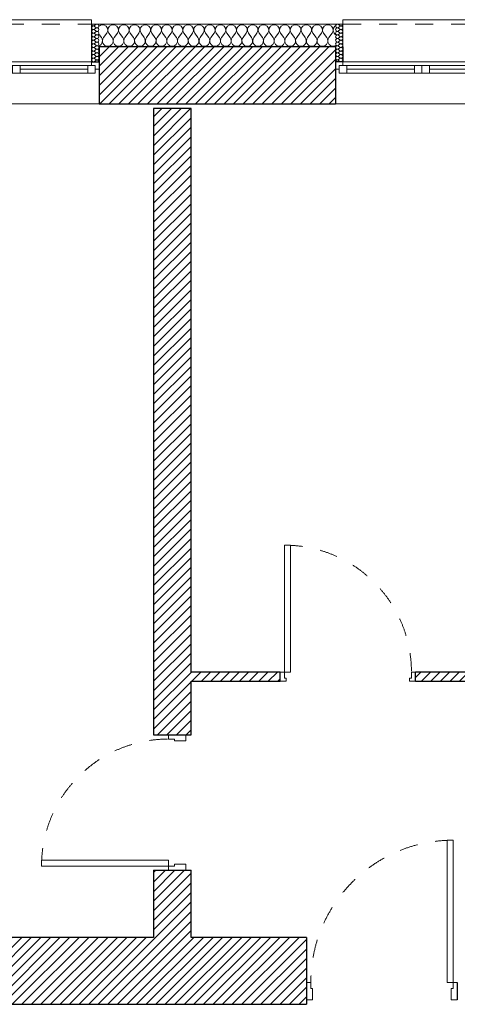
# Model space of a CAD drawing. Header units: millimetres. Extents: x 27262 to 215252, y 16288 to 306312.
# Tile 31 of 34: x 127847 to 130031, y 177639 to 182553. Entities that reach past the tile are written whole.
import ezdxf

# ---------------------------------------------------------------- set-up
doc = ezdxf.new("R2010")
doc.units = ezdxf.units.MM
doc.linetypes.add('Przerywana', pattern=[240, 120, -120])
for name, color, linetype in [('Drzwi ArchiCAD', 252, 'Continuous'), ('KR_INW', 252, 'Continuous'), ('Okna ArchiCADa', 252, 'Continuous')]:
    doc.layers.add(name, color=color, linetype=linetype)
for name, color, linetype, lineweight in [('Drzwi ArchiCAD_Nr_pióra__1', 252, 'Continuous', 13), ('Drzwi ArchiCAD_Nr_pióra__27', 252, 'Continuous', 25), ('KR_INW_Nr_pióra__101', 252, 'Continuous', 5), ('KR_INW_Nr_pióra__102', 252, 'Continuous', 5), ('KR_INW_Nr_pióra__27', 252, 'Continuous', 25), ('KR_INW_Nr_pióra__47', 252, 'Continuous', 15), ('Okna ArchiCADa_Nr_pióra__1', 252, 'Continuous', 13), ('Okna ArchiCADa_Nr_pióra__27', 252, 'Continuous', 25)]:
    doc.layers.add(name, color=color, linetype=linetype, lineweight=lineweight)
pattern_1 = [(45, (0, 0), (-31.819804, 31.819804), [])]

# ---------------------------------------------------------------- blocks, each defined once
blk = doc.blocks.new('*X119')
at = {"layer": 'KR_INW_Nr_pióra__102', "linetype": 'Continuous'}
for p, q in [((191312.7, 121670.9), (191298.8, 121663.5)), ((191330.1, 121670.9), (191312.7, 121670.9)), ((191345.5, 121662.7), (191330.1, 121670.9)), ((191355.1, 121648.2), (191345.5, 121662.7)), ((191368.8, 121662.7), (191359.2, 121648.2)), ((191384.2, 121670.9), (191368.8, 121662.7)), ((191401.6, 121670.9), (191384.2, 121670.9)), ((191416.9, 121662.7), (191401.6, 121670.9)), ((191426.5, 121648.2), (191416.9, 121662.7)), ((191440.3, 121662.7), (191430.6, 121648.2)), ((191455.6, 121670.9), (191440.3, 121662.7)), ((191473, 121670.9), (191455.6, 121670.9)), ((191488.3, 121662.7), (191473, 121670.9)), ((191497.9, 121648.2), (191488.3, 121662.7)), ((191511.7, 121662.7), (191502.1, 121648.2)), ((191527, 121670.9), (191511.7, 121662.7)), ((191544.4, 121670.9), (191527, 121670.9)), ((191559.7, 121662.7), (191544.4, 121670.9)), ((191569.4, 121648.2), (191559.7, 121662.7)), ((191583.1, 121662.7), (191573.5, 121648.2)), ((191598.4, 121670.9), (191583.1, 121662.7)), ((191615.8, 121670.9), (191598.4, 121670.9)), ((191631.2, 121662.7), (191615.8, 121670.9)), ((191640.8, 121648.2), (191631.2, 121662.7)), ((191654.5, 121662.7), (191644.9, 121648.2)), ((191669.9, 121670.9), (191654.5, 121662.7)), ((191687.3, 121670.9), (191669.9, 121670.9)), ((191702.6, 121662.7), (191687.3, 121670.9)), ((191712.2, 121648.2), (191702.6, 121662.7)), ((191726, 121662.7), (191716.3, 121648.2)), ((191741.3, 121670.9), (191726, 121662.7)), ((191758.7, 121670.9), (191741.3, 121670.9)), ((191774, 121662.7), (191758.7, 121670.9)), ((191783.7, 121648.2), (191774, 121662.7)), ((191797.4, 121662.7), (191787.8, 121648.2)), ((191812.7, 121670.9), (191797.4, 121662.7)), ((191830.1, 121670.9), (191812.7, 121670.9)), ((191845.5, 121662.7), (191830.1, 121670.9)), ((191855.1, 121648.2), (191845.5, 121662.7)), ((191868.8, 121662.7), (191859.2, 121648.2)), ((191884.2, 121670.9), (191868.8, 121662.7)), ((191901.6, 121670.9), (191884.2, 121670.9)), ((191916.9, 121662.7), (191901.6, 121670.9)), ((191926.5, 121648.2), (191916.9, 121662.7)), ((191940.3, 121662.7), (191930.6, 121648.2)), ((191955.6, 121670.9), (191940.3, 121662.7)), ((191973, 121670.9), (191955.6, 121670.9)), ((191988.3, 121662.7), (191973, 121670.9)), ((191997.9, 121648.2), (191988.3, 121662.7)), ((192011.7, 121662.7), (192002.1, 121648.2)), ((192027, 121670.9), (192011.7, 121662.7)), ((192044.4, 121670.9), (192027, 121670.9)), ((192059.7, 121662.7), (192044.4, 121670.9)), ((192069.4, 121648.2), (192059.7, 121662.7)), ((192083.1, 121662.7), (192073.5, 121648.2)), ((192098.4, 121670.9), (192083.1, 121662.7)), ((192115.8, 121670.9), (192098.4, 121670.9)), ((192131.2, 121662.7), (192115.8, 121670.9)), ((192140.8, 121648.2), (192131.2, 121662.7)), ((192154.5, 121662.7), (192144.9, 121648.2)), ((192169.9, 121670.9), (192154.5, 121662.7)), ((192187.3, 121670.9), (192169.9, 121670.9)), ((192202.6, 121662.7), (192187.3, 121670.9)), ((192212.2, 121648.2), (192202.6, 121662.7)), ((192226, 121662.7), (192216.3, 121648.2)), ((192241.3, 121670.9), (192226, 121662.7)), ((192258.7, 121670.9), (192241.3, 121670.9)), ((192274, 121662.7), (192258.7, 121670.9)), ((192283.7, 121648.2), (192274, 121662.7)), ((192297.4, 121662.7), (192287.8, 121648.2)), ((192312.7, 121670.9), (192297.4, 121662.7)), ((192330.1, 121670.9), (192312.7, 121670.9)), ((192345.5, 121662.7), (192330.1, 121670.9)), ((192355.1, 121648.2), (192345.5, 121662.7)), ((192368.8, 121662.7), (192359.2, 121648.2)), ((192384.2, 121670.9), (192368.8, 121662.7)), ((192401.6, 121670.9), (192384.2, 121670.9)), ((192416.9, 121662.7), (192401.6, 121670.9)), ((192426.5, 121648.2), (192416.9, 121662.7)), ((192440.3, 121662.7), (192430.6, 121648.2)), ((192455.6, 121670.9), (192440.3, 121662.7)), ((192473, 121670.9), (192455.6, 121670.9)), ((192488.3, 121662.7), (192473, 121670.9)), ((192497.9, 121648.2), (192488.3, 121662.7)), ((192511.7, 121662.7), (192502.1, 121648.2)), ((192527, 121670.9), (192511.7, 121662.7)), ((192544.4, 121670.9), (192527, 121670.9)), ((192559.7, 121662.7), (192544.4, 121670.9)), ((192569.4, 121648.2), (192559.7, 121662.7)), ((192583.1, 121662.7), (192573.5, 121648.2)), ((192598.4, 121670.9), (192583.1, 121662.7)), ((192615.8, 121670.9), (192598.4, 121670.9)), ((192631.2, 121662.7), (192615.8, 121670.9)), ((192640.8, 121648.2), (192631.2, 121662.7)), ((192654.5, 121662.7), (192644.9, 121648.2)), ((192669.9, 121670.9), (192654.5, 121662.7)), ((192687.3, 121670.9), (192669.9, 121670.9)), ((192702.6, 121662.7), (192687.3, 121670.9)), ((192712.2, 121648.2), (192702.6, 121662.7)), ((192726, 121662.7), (192716.3, 121648.2)), ((192741.3, 121670.9), (192726, 121662.7)), ((192758.7, 121670.9), (192741.3, 121670.9)), ((192774, 121662.7), (192758.7, 121670.9)), ((192783.7, 121648.2), (192774, 121662.7)), ((192797.4, 121662.7), (192787.8, 121648.2)), ((192812.7, 121670.9), (192797.4, 121662.7)), ((192830.1, 121670.9), (192812.7, 121670.9)), ((192845.5, 121662.7), (192830.1, 121670.9)), ((192855.1, 121648.2), (192845.5, 121662.7)), ((192868.8, 121662.7), (192859.2, 121648.2)), ((192872.4, 121664.7), (192868.8, 121662.7)), ((191298.8, 121607), (191314.3, 121586.3)), ((191350, 121614.9), (191328.6, 121586.3)), ((191350, 121614.9), (191356.7, 121630.9)), ((191356.7, 121630.9), (191355.1, 121648.2)), ((191359.2, 121648.2), (191357.6, 121630.9)), ((191357.6, 121630.9), (191364.3, 121614.9)), ((191364.3, 121614.9), (191385.7, 121586.3)), ((191421.4, 121614.9), (191400, 121586.3)), ((191421.4, 121614.9), (191428.2, 121630.9)), ((191428.2, 121630.9), (191426.5, 121648.2)), ((191430.6, 121648.2), (191429, 121630.9)), ((191429, 121630.9), (191435.7, 121614.9)), ((191435.7, 121614.9), (191457.1, 121586.3)), ((191492.9, 121614.9), (191471.4, 121586.3)), ((191492.9, 121614.9), (191499.6, 121630.9)), ((191499.6, 121630.9), (191497.9, 121648.2)), ((191502.1, 121648.2), (191500.4, 121630.9)), ((191500.4, 121630.9), (191507.1, 121614.9)), ((191507.1, 121614.9), (191528.6, 121586.3)), ((191564.3, 121614.9), (191542.9, 121586.3)), ((191564.3, 121614.9), (191571, 121630.9)), ((191571, 121630.9), (191569.4, 121648.2)), ((191573.5, 121648.2), (191571.8, 121630.9)), ((191571.8, 121630.9), (191578.6, 121614.9)), ((191578.6, 121614.9), (191600, 121586.3)), ((191635.7, 121614.9), (191614.3, 121586.3)), ((191635.7, 121614.9), (191642.4, 121630.9)), ((191642.4, 121630.9), (191640.8, 121648.2)), ((191644.9, 121648.2), (191643.3, 121630.9)), ((191643.3, 121630.9), (191650, 121614.9)), ((191650, 121614.9), (191671.4, 121586.3)), ((191707.1, 121614.9), (191685.7, 121586.3)), ((191707.1, 121614.9), (191713.9, 121630.9)), ((191713.9, 121630.9), (191712.2, 121648.2)), ((191716.3, 121648.2), (191714.7, 121630.9)), ((191714.7, 121630.9), (191721.4, 121614.9)), ((191721.4, 121614.9), (191742.9, 121586.3)), ((191778.6, 121614.9), (191757.1, 121586.3)), ((191778.6, 121614.9), (191785.3, 121630.9)), ((191785.3, 121630.9), (191783.7, 121648.2)), ((191787.8, 121648.2), (191786.1, 121630.9)), ((191786.1, 121630.9), (191792.9, 121614.9)), ((191792.9, 121614.9), (191814.3, 121586.3)), ((191850, 121614.9), (191828.6, 121586.3)), ((191850, 121614.9), (191856.7, 121630.9)), ((191856.7, 121630.9), (191855.1, 121648.2)), ((191859.2, 121648.2), (191857.6, 121630.9)), ((191857.6, 121630.9), (191864.3, 121614.9)), ((191864.3, 121614.9), (191885.7, 121586.3)), ((191921.4, 121614.9), (191900, 121586.3)), ((191921.4, 121614.9), (191928.2, 121630.9)), ((191928.2, 121630.9), (191926.5, 121648.2)), ((191930.6, 121648.2), (191929, 121630.9)), ((191929, 121630.9), (191935.7, 121614.9)), ((191935.7, 121614.9), (191957.1, 121586.3)), ((191992.9, 121614.9), (191971.4, 121586.3)), ((191992.9, 121614.9), (191999.6, 121630.9)), ((191999.6, 121630.9), (191997.9, 121648.2)), ((192002.1, 121648.2), (192000.4, 121630.9)), ((192000.4, 121630.9), (192007.1, 121614.9)), ((192007.1, 121614.9), (192028.6, 121586.3)), ((192064.3, 121614.9), (192042.9, 121586.3)), ((192064.3, 121614.9), (192071, 121630.9)), ((192071, 121630.9), (192069.4, 121648.2)), ((192073.5, 121648.2), (192071.8, 121630.9)), ((192071.8, 121630.9), (192078.6, 121614.9)), ((192078.6, 121614.9), (192100, 121586.3)), ((192135.7, 121614.9), (192114.3, 121586.3)), ((192135.7, 121614.9), (192142.4, 121630.9)), ((192142.4, 121630.9), (192140.8, 121648.2)), ((192144.9, 121648.2), (192143.3, 121630.9)), ((192143.3, 121630.9), (192150, 121614.9)), ((192150, 121614.9), (192171.4, 121586.3)), ((192207.1, 121614.9), (192185.7, 121586.3)), ((192207.1, 121614.9), (192213.9, 121630.9)), ((192213.9, 121630.9), (192212.2, 121648.2)), ((192216.3, 121648.2), (192214.7, 121630.9)), ((192214.7, 121630.9), (192221.4, 121614.9)), ((192221.4, 121614.9), (192242.9, 121586.3)), ((192278.6, 121614.9), (192257.1, 121586.3)), ((192278.6, 121614.9), (192285.3, 121630.9)), ((192285.3, 121630.9), (192283.7, 121648.2)), ((192287.8, 121648.2), (192286.1, 121630.9)), ((192286.1, 121630.9), (192292.9, 121614.9)), ((192292.9, 121614.9), (192314.3, 121586.3)), ((192350, 121614.9), (192328.6, 121586.3)), ((192350, 121614.9), (192356.7, 121630.9)), ((192356.7, 121630.9), (192355.1, 121648.2)), ((192359.2, 121648.2), (192357.6, 121630.9)), ((192357.6, 121630.9), (192364.3, 121614.9)), ((192364.3, 121614.9), (192385.7, 121586.3)), ((192421.4, 121614.9), (192400, 121586.3)), ((192421.4, 121614.9), (192428.2, 121630.9)), ((192428.2, 121630.9), (192426.5, 121648.2)), ((192430.6, 121648.2), (192429, 121630.9)), ((192429, 121630.9), (192435.7, 121614.9)), ((192435.7, 121614.9), (192457.1, 121586.3)), ((192492.9, 121614.9), (192471.4, 121586.3)), ((192492.9, 121614.9), (192499.6, 121630.9)), ((192499.6, 121630.9), (192497.9, 121648.2)), ((192502.1, 121648.2), (192500.4, 121630.9)), ((192500.4, 121630.9), (192507.1, 121614.9)), ((192507.1, 121614.9), (192528.6, 121586.3)), ((192564.3, 121614.9), (192542.9, 121586.3)), ((192564.3, 121614.9), (192571, 121630.9)), ((192571, 121630.9), (192569.4, 121648.2)), ((192573.5, 121648.2), (192571.8, 121630.9)), ((192571.8, 121630.9), (192578.6, 121614.9)), ((192578.6, 121614.9), (192600, 121586.3)), ((192635.7, 121614.9), (192614.3, 121586.3)), ((192635.7, 121614.9), (192642.4, 121630.9)), ((192642.4, 121630.9), (192640.8, 121648.2)), ((192644.9, 121648.2), (192643.3, 121630.9)), ((192643.3, 121630.9), (192650, 121614.9)), ((192650, 121614.9), (192671.4, 121586.3)), ((192707.1, 121614.9), (192685.7, 121586.3)), ((192707.1, 121614.9), (192713.9, 121630.9)), ((192713.9, 121630.9), (192712.2, 121648.2)), ((192716.3, 121648.2), (192714.7, 121630.9)), ((192714.7, 121630.9), (192721.4, 121614.9)), ((192721.4, 121614.9), (192742.9, 121586.3)), ((192778.6, 121614.9), (192757.1, 121586.3)), ((192778.6, 121614.9), (192785.3, 121630.9)), ((192785.3, 121630.9), (192783.7, 121648.2)), ((192787.8, 121648.2), (192786.1, 121630.9)), ((192786.1, 121630.9), (192792.9, 121614.9)), ((192792.9, 121614.9), (192814.3, 121586.3)), ((192850, 121614.9), (192828.6, 121586.3)), ((192850, 121614.9), (192856.7, 121630.9)), ((192856.7, 121630.9), (192855.1, 121648.2)), ((192859.2, 121648.2), (192857.6, 121630.9)), ((192857.6, 121630.9), (192864.3, 121614.9)), ((192864.3, 121614.9), (192872.4, 121604)), ((191298.8, 121532), (191304.5, 121534.5)), ((191304.5, 121534.5), (191312.1, 121540.8)), ((191312.1, 121540.8), (191317.7, 121548.9)), ((191319.1, 121577.7), (191314.3, 121586.3)), ((191317.7, 121548.9), (191320.8, 121558.2)), ((191321.3, 121568.1), (191319.1, 121577.7)), ((191320.8, 121558.2), (191321.3, 121568.1)), ((191323.8, 121577.7), (191321.6, 121568.1)), ((191321.6, 121568.1), (191322.1, 121558.2)), ((191322.1, 121558.2), (191325.2, 121548.9)), ((191328.6, 121586.3), (191323.8, 121577.7)), ((191325.2, 121548.9), (191330.8, 121540.8)), ((191330.8, 121540.8), (191338.4, 121534.5)), ((191338.4, 121534.5), (191347.4, 121530.5)), ((191347.4, 121530.5), (191357.1, 121529.2)), ((191357.1, 121529.2), (191366.9, 121530.5)), ((191366.9, 121530.5), (191375.9, 121534.5)), ((191375.9, 121534.5), (191383.5, 121540.8)), ((191383.5, 121540.8), (191389.1, 121548.9)), ((191390.5, 121577.7), (191385.7, 121586.3)), ((191389.1, 121548.9), (191392.2, 121558.2)), ((191392.7, 121568.1), (191390.5, 121577.7)), ((191392.2, 121558.2), (191392.7, 121568.1)), ((191395.2, 121577.7), (191393, 121568.1)), ((191393, 121568.1), (191393.5, 121558.2)), ((191393.5, 121558.2), (191396.6, 121548.9)), ((191400, 121586.3), (191395.2, 121577.7)), ((191396.6, 121548.9), (191402.2, 121540.8)), ((191402.2, 121540.8), (191409.8, 121534.5)), ((191409.8, 121534.5), (191418.8, 121530.5)), ((191418.8, 121530.5), (191428.6, 121529.2)), ((191428.6, 121529.2), (191438.3, 121530.5)), ((191438.3, 121530.5), (191447.3, 121534.5)), ((191447.3, 121534.5), (191454.9, 121540.8)), ((191454.9, 121540.8), (191460.5, 121548.9)), ((191461.9, 121577.7), (191457.1, 121586.3)), ((191460.5, 121548.9), (191463.7, 121558.2)), ((191464.1, 121568.1), (191461.9, 121577.7)), ((191463.7, 121558.2), (191464.1, 121568.1)), ((191466.7, 121577.7), (191464.4, 121568.1)), ((191464.4, 121568.1), (191464.9, 121558.2)), ((191464.9, 121558.2), (191468.1, 121548.9)), ((191471.4, 121586.3), (191466.7, 121577.7)), ((191468.1, 121548.9), (191473.6, 121540.8)), ((191473.6, 121540.8), (191481.2, 121534.5)), ((191481.2, 121534.5), (191490.2, 121530.5)), ((191490.2, 121530.5), (191500, 121529.2)), ((191500, 121529.2), (191509.8, 121530.5)), ((191509.8, 121530.5), (191518.8, 121534.5)), ((191518.8, 121534.5), (191526.4, 121540.8)), ((191526.4, 121540.8), (191531.9, 121548.9)), ((191533.3, 121577.7), (191528.6, 121586.3)), ((191531.9, 121548.9), (191535.1, 121558.2)), ((191535.6, 121568.1), (191533.3, 121577.7)), ((191535.1, 121558.2), (191535.6, 121568.1)), ((191538.1, 121577.7), (191535.9, 121568.1)), ((191535.9, 121568.1), (191536.3, 121558.2)), ((191536.3, 121558.2), (191539.5, 121548.9)), ((191542.9, 121586.3), (191538.1, 121577.7)), ((191539.5, 121548.9), (191545.1, 121540.8)), ((191545.1, 121540.8), (191552.7, 121534.5)), ((191552.7, 121534.5), (191561.7, 121530.5)), ((191561.7, 121530.5), (191571.4, 121529.2)), ((191571.4, 121529.2), (191581.2, 121530.5)), ((191581.2, 121530.5), (191590.2, 121534.5)), ((191590.2, 121534.5), (191597.8, 121540.8)), ((191597.8, 121540.8), (191603.4, 121548.9)), ((191604.8, 121577.7), (191600, 121586.3)), ((191603.4, 121548.9), (191606.5, 121558.2)), ((191607, 121568.1), (191604.8, 121577.7)), ((191606.5, 121558.2), (191607, 121568.1)), ((191609.5, 121577.7), (191607.3, 121568.1)), ((191607.3, 121568.1), (191607.8, 121558.2)), ((191607.8, 121558.2), (191610.9, 121548.9)), ((191614.3, 121586.3), (191609.5, 121577.7)), ((191610.9, 121548.9), (191616.5, 121540.8)), ((191616.5, 121540.8), (191624.1, 121534.5)), ((191624.1, 121534.5), (191633.1, 121530.5)), ((191633.1, 121530.5), (191642.9, 121529.2)), ((191642.9, 121529.2), (191652.6, 121530.5)), ((191652.6, 121530.5), (191661.6, 121534.5)), ((191661.6, 121534.5), (191669.2, 121540.8)), ((191669.2, 121540.8), (191674.8, 121548.9)), ((191676.2, 121577.7), (191671.4, 121586.3)), ((191674.8, 121548.9), (191677.9, 121558.2)), ((191678.4, 121568.1), (191676.2, 121577.7)), ((191677.9, 121558.2), (191678.4, 121568.1)), ((191680.9, 121577.7), (191678.7, 121568.1)), ((191678.7, 121568.1), (191679.2, 121558.2)), ((191679.2, 121558.2), (191682.3, 121548.9)), ((191685.7, 121586.3), (191680.9, 121577.7)), ((191682.3, 121548.9), (191687.9, 121540.8)), ((191687.9, 121540.8), (191695.5, 121534.5)), ((191695.5, 121534.5), (191704.5, 121530.5)), ((191704.5, 121530.5), (191714.3, 121529.2)), ((191714.3, 121529.2), (191724, 121530.5)), ((191724, 121530.5), (191733.1, 121534.5)), ((191733.1, 121534.5), (191740.6, 121540.8)), ((191740.6, 121540.8), (191746.2, 121548.9)), ((191747.6, 121577.7), (191742.9, 121586.3)), ((191746.2, 121548.9), (191749.4, 121558.2)), ((191749.9, 121568.1), (191747.6, 121577.7)), ((191749.4, 121558.2), (191749.9, 121568.1)), ((191752.4, 121577.7), (191750.1, 121568.1)), ((191750.1, 121568.1), (191750.6, 121558.2)), ((191750.6, 121558.2), (191753.8, 121548.9)), ((191757.1, 121586.3), (191752.4, 121577.7)), ((191753.8, 121548.9), (191759.4, 121540.8)), ((191759.4, 121540.8), (191766.9, 121534.5)), ((191766.9, 121534.5), (191776, 121530.5)), ((191776, 121530.5), (191785.7, 121529.2)), ((191785.7, 121529.2), (191795.5, 121530.5)), ((191795.5, 121530.5), (191804.5, 121534.5)), ((191804.5, 121534.5), (191812.1, 121540.8)), ((191812.1, 121540.8), (191817.7, 121548.9)), ((191819.1, 121577.7), (191814.3, 121586.3)), ((191817.7, 121548.9), (191820.8, 121558.2)), ((191821.3, 121568.1), (191819.1, 121577.7)), ((191820.8, 121558.2), (191821.3, 121568.1)), ((191823.8, 121577.7), (191821.6, 121568.1)), ((191821.6, 121568.1), (191822.1, 121558.2)), ((191822.1, 121558.2), (191825.2, 121548.9)), ((191828.6, 121586.3), (191823.8, 121577.7)), ((191825.2, 121548.9), (191830.8, 121540.8)), ((191830.8, 121540.8), (191838.4, 121534.5)), ((191838.4, 121534.5), (191847.4, 121530.5)), ((191847.4, 121530.5), (191857.1, 121529.2)), ((191857.1, 121529.2), (191866.9, 121530.5)), ((191866.9, 121530.5), (191875.9, 121534.5)), ((191875.9, 121534.5), (191883.5, 121540.8)), ((191883.5, 121540.8), (191889.1, 121548.9)), ((191890.5, 121577.7), (191885.7, 121586.3)), ((191889.1, 121548.9), (191892.2, 121558.2)), ((191892.7, 121568.1), (191890.5, 121577.7)), ((191892.2, 121558.2), (191892.7, 121568.1)), ((191895.2, 121577.7), (191893, 121568.1)), ((191893, 121568.1), (191893.5, 121558.2)), ((191893.5, 121558.2), (191896.6, 121548.9)), ((191900, 121586.3), (191895.2, 121577.7)), ((191896.6, 121548.9), (191902.2, 121540.8)), ((191902.2, 121540.8), (191909.8, 121534.5)), ((191909.8, 121534.5), (191918.8, 121530.5)), ((191918.8, 121530.5), (191928.6, 121529.2)), ((191928.6, 121529.2), (191938.3, 121530.5)), ((191938.3, 121530.5), (191947.3, 121534.5)), ((191947.3, 121534.5), (191954.9, 121540.8)), ((191954.9, 121540.8), (191960.5, 121548.9)), ((191961.9, 121577.7), (191957.1, 121586.3)), ((191960.5, 121548.9), (191963.7, 121558.2)), ((191964.1, 121568.1), (191961.9, 121577.7)), ((191963.7, 121558.2), (191964.1, 121568.1)), ((191966.7, 121577.7), (191964.4, 121568.1)), ((191964.4, 121568.1), (191964.9, 121558.2)), ((191964.9, 121558.2), (191968.1, 121548.9)), ((191971.4, 121586.3), (191966.7, 121577.7)), ((191968.1, 121548.9), (191973.6, 121540.8)), ((191973.6, 121540.8), (191981.2, 121534.5)), ((191981.2, 121534.5), (191990.2, 121530.5)), ((191990.2, 121530.5), (192000, 121529.2)), ((192000, 121529.2), (192009.8, 121530.5)), ((192009.8, 121530.5), (192018.8, 121534.5)), ((192018.8, 121534.5), (192026.4, 121540.8)), ((192026.4, 121540.8), (192031.9, 121548.9)), ((192033.3, 121577.7), (192028.6, 121586.3)), ((192031.9, 121548.9), (192035.1, 121558.2)), ((192035.6, 121568.1), (192033.3, 121577.7)), ((192035.1, 121558.2), (192035.6, 121568.1)), ((192038.1, 121577.7), (192035.9, 121568.1)), ((192035.9, 121568.1), (192036.3, 121558.2)), ((192036.3, 121558.2), (192039.5, 121548.9)), ((192042.9, 121586.3), (192038.1, 121577.7)), ((192039.5, 121548.9), (192045.1, 121540.8)), ((192045.1, 121540.8), (192052.7, 121534.5)), ((192052.7, 121534.5), (192061.7, 121530.5)), ((192061.7, 121530.5), (192071.4, 121529.2)), ((192071.4, 121529.2), (192081.2, 121530.5)), ((192081.2, 121530.5), (192090.2, 121534.5)), ((192090.2, 121534.5), (192097.8, 121540.8)), ((192097.8, 121540.8), (192103.4, 121548.9)), ((192104.8, 121577.7), (192100, 121586.3)), ((192103.4, 121548.9), (192106.5, 121558.2)), ((192107, 121568.1), (192104.8, 121577.7)), ((192106.5, 121558.2), (192107, 121568.1)), ((192109.5, 121577.7), (192107.3, 121568.1)), ((192107.3, 121568.1), (192107.8, 121558.2)), ((192107.8, 121558.2), (192110.9, 121548.9)), ((192114.3, 121586.3), (192109.5, 121577.7)), ((192110.9, 121548.9), (192116.5, 121540.8)), ((192116.5, 121540.8), (192124.1, 121534.5)), ((192124.1, 121534.5), (192133.1, 121530.5)), ((192133.1, 121530.5), (192142.9, 121529.2)), ((192142.9, 121529.2), (192152.6, 121530.5)), ((192152.6, 121530.5), (192161.6, 121534.5)), ((192161.6, 121534.5), (192169.2, 121540.8)), ((192169.2, 121540.8), (192174.8, 121548.9)), ((192176.2, 121577.7), (192171.4, 121586.3)), ((192174.8, 121548.9), (192177.9, 121558.2)), ((192178.4, 121568.1), (192176.2, 121577.7)), ((192177.9, 121558.2), (192178.4, 121568.1)), ((192180.9, 121577.7), (192178.7, 121568.1)), ((192178.7, 121568.1), (192179.2, 121558.2)), ((192179.2, 121558.2), (192182.3, 121548.9)), ((192185.7, 121586.3), (192180.9, 121577.7)), ((192182.3, 121548.9), (192187.9, 121540.8)), ((192187.9, 121540.8), (192195.5, 121534.5)), ((192195.5, 121534.5), (192204.5, 121530.5)), ((192204.5, 121530.5), (192214.3, 121529.2)), ((192214.3, 121529.2), (192224, 121530.5)), ((192224, 121530.5), (192233.1, 121534.5)), ((192233.1, 121534.5), (192240.6, 121540.8)), ((192240.6, 121540.8), (192246.2, 121548.9)), ((192247.6, 121577.7), (192242.9, 121586.3)), ((192246.2, 121548.9), (192249.4, 121558.2)), ((192249.9, 121568.1), (192247.6, 121577.7)), ((192249.4, 121558.2), (192249.9, 121568.1)), ((192252.4, 121577.7), (192250.1, 121568.1)), ((192250.1, 121568.1), (192250.6, 121558.2)), ((192250.6, 121558.2), (192253.8, 121548.9)), ((192257.1, 121586.3), (192252.4, 121577.7)), ((192253.8, 121548.9), (192259.4, 121540.8)), ((192259.4, 121540.8), (192266.9, 121534.5)), ((192266.9, 121534.5), (192276, 121530.5)), ((192276, 121530.5), (192285.7, 121529.2)), ((192285.7, 121529.2), (192295.5, 121530.5)), ((192295.5, 121530.5), (192304.5, 121534.5)), ((192304.5, 121534.5), (192312.1, 121540.8)), ((192312.1, 121540.8), (192317.7, 121548.9)), ((192319.1, 121577.7), (192314.3, 121586.3)), ((192317.7, 121548.9), (192320.8, 121558.2)), ((192321.3, 121568.1), (192319.1, 121577.7)), ((192320.8, 121558.2), (192321.3, 121568.1)), ((192323.8, 121577.7), (192321.6, 121568.1)), ((192321.6, 121568.1), (192322.1, 121558.2)), ((192322.1, 121558.2), (192325.2, 121548.9)), ((192328.6, 121586.3), (192323.8, 121577.7)), ((192325.2, 121548.9), (192330.8, 121540.8)), ((192330.8, 121540.8), (192338.4, 121534.5)), ((192338.4, 121534.5), (192347.4, 121530.5)), ((192347.4, 121530.5), (192357.1, 121529.2)), ((192357.1, 121529.2), (192366.9, 121530.5)), ((192366.9, 121530.5), (192375.9, 121534.5)), ((192375.9, 121534.5), (192383.5, 121540.8)), ((192383.5, 121540.8), (192389.1, 121548.9)), ((192390.5, 121577.7), (192385.7, 121586.3)), ((192389.1, 121548.9), (192392.2, 121558.2)), ((192392.7, 121568.1), (192390.5, 121577.7)), ((192392.2, 121558.2), (192392.7, 121568.1)), ((192395.2, 121577.7), (192393, 121568.1)), ((192393, 121568.1), (192393.5, 121558.2)), ((192393.5, 121558.2), (192396.6, 121548.9)), ((192400, 121586.3), (192395.2, 121577.7)), ((192396.6, 121548.9), (192402.2, 121540.8)), ((192402.2, 121540.8), (192409.8, 121534.5)), ((192409.8, 121534.5), (192418.8, 121530.5)), ((192418.8, 121530.5), (192428.6, 121529.2)), ((192428.6, 121529.2), (192438.3, 121530.5)), ((192438.3, 121530.5), (192447.3, 121534.5)), ((192447.3, 121534.5), (192454.9, 121540.8)), ((192454.9, 121540.8), (192460.5, 121548.9)), ((192461.9, 121577.7), (192457.1, 121586.3)), ((192460.5, 121548.9), (192463.7, 121558.2)), ((192464.1, 121568.1), (192461.9, 121577.7)), ((192463.7, 121558.2), (192464.1, 121568.1)), ((192466.7, 121577.7), (192464.4, 121568.1)), ((192464.4, 121568.1), (192464.9, 121558.2)), ((192464.9, 121558.2), (192468.1, 121548.9)), ((192471.4, 121586.3), (192466.7, 121577.7)), ((192468.1, 121548.9), (192473.6, 121540.8)), ((192473.6, 121540.8), (192481.2, 121534.5)), ((192481.2, 121534.5), (192490.2, 121530.5)), ((192490.2, 121530.5), (192500, 121529.2)), ((192500, 121529.2), (192509.8, 121530.5)), ((192509.8, 121530.5), (192518.8, 121534.5)), ((192518.8, 121534.5), (192526.4, 121540.8)), ((192526.4, 121540.8), (192531.9, 121548.9)), ((192533.3, 121577.7), (192528.6, 121586.3)), ((192531.9, 121548.9), (192535.1, 121558.2)), ((192535.6, 121568.1), (192533.3, 121577.7)), ((192535.1, 121558.2), (192535.6, 121568.1)), ((192538.1, 121577.7), (192535.9, 121568.1)), ((192535.9, 121568.1), (192536.3, 121558.2)), ((192536.3, 121558.2), (192539.5, 121548.9)), ((192542.9, 121586.3), (192538.1, 121577.7)), ((192539.5, 121548.9), (192545.1, 121540.8)), ((192545.1, 121540.8), (192552.7, 121534.5)), ((192552.7, 121534.5), (192561.7, 121530.5)), ((192561.7, 121530.5), (192571.4, 121529.2)), ((192571.4, 121529.2), (192581.2, 121530.5)), ((192581.2, 121530.5), (192590.2, 121534.5)), ((192590.2, 121534.5), (192597.8, 121540.8)), ((192597.8, 121540.8), (192603.4, 121548.9)), ((192604.8, 121577.7), (192600, 121586.3)), ((192603.4, 121548.9), (192606.5, 121558.2)), ((192607, 121568.1), (192604.8, 121577.7)), ((192606.5, 121558.2), (192607, 121568.1)), ((192609.5, 121577.7), (192607.3, 121568.1)), ((192607.3, 121568.1), (192607.8, 121558.2)), ((192607.8, 121558.2), (192610.9, 121548.9)), ((192614.3, 121586.3), (192609.5, 121577.7)), ((192610.9, 121548.9), (192616.5, 121540.8)), ((192616.5, 121540.8), (192624.1, 121534.5)), ((192624.1, 121534.5), (192633.1, 121530.5)), ((192633.1, 121530.5), (192642.9, 121529.2)), ((192642.9, 121529.2), (192652.6, 121530.5)), ((192652.6, 121530.5), (192661.6, 121534.5)), ((192661.6, 121534.5), (192669.2, 121540.8)), ((192669.2, 121540.8), (192674.8, 121548.9)), ((192676.2, 121577.7), (192671.4, 121586.3)), ((192674.8, 121548.9), (192677.9, 121558.2)), ((192678.4, 121568.1), (192676.2, 121577.7)), ((192677.9, 121558.2), (192678.4, 121568.1)), ((192680.9, 121577.7), (192678.7, 121568.1)), ((192678.7, 121568.1), (192679.2, 121558.2)), ((192679.2, 121558.2), (192682.3, 121548.9)), ((192685.7, 121586.3), (192680.9, 121577.7)), ((192682.3, 121548.9), (192687.9, 121540.8)), ((192687.9, 121540.8), (192695.5, 121534.5)), ((192695.5, 121534.5), (192704.5, 121530.5)), ((192704.5, 121530.5), (192714.3, 121529.2)), ((192714.3, 121529.2), (192724, 121530.5)), ((192724, 121530.5), (192733.1, 121534.5)), ((192733.1, 121534.5), (192740.6, 121540.8)), ((192740.6, 121540.8), (192746.2, 121548.9)), ((192747.6, 121577.7), (192742.9, 121586.3)), ((192746.2, 121548.9), (192749.4, 121558.2)), ((192749.9, 121568.1), (192747.6, 121577.7)), ((192749.4, 121558.2), (192749.9, 121568.1)), ((192752.4, 121577.7), (192750.1, 121568.1)), ((192750.1, 121568.1), (192750.6, 121558.2)), ((192750.6, 121558.2), (192753.8, 121548.9)), ((192757.1, 121586.3), (192752.4, 121577.7)), ((192753.8, 121548.9), (192759.4, 121540.8)), ((192759.4, 121540.8), (192766.9, 121534.5)), ((192766.9, 121534.5), (192776, 121530.5)), ((192776, 121530.5), (192785.7, 121529.2)), ((192785.7, 121529.2), (192795.5, 121530.5)), ((192795.5, 121530.5), (192804.5, 121534.5)), ((192804.5, 121534.5), (192812.1, 121540.8)), ((192812.1, 121540.8), (192817.7, 121548.9)), ((192819.1, 121577.7), (192814.3, 121586.3)), ((192817.7, 121548.9), (192820.8, 121558.2)), ((192821.3, 121568.1), (192819.1, 121577.7)), ((192820.8, 121558.2), (192821.3, 121568.1)), ((192823.8, 121577.7), (192821.6, 121568.1)), ((192821.6, 121568.1), (192822.1, 121558.2)), ((192822.1, 121558.2), (192825.2, 121548.9)), ((192828.6, 121586.3), (192823.8, 121577.7)), ((192825.2, 121548.9), (192830.8, 121540.8)), ((192830.8, 121540.8), (192838.4, 121534.5)), ((192838.4, 121534.5), (192847.4, 121530.5)), ((192847.4, 121530.5), (192857.1, 121529.2)), ((192857.1, 121529.2), (192866.9, 121530.5)), ((192866.9, 121530.5), (192872.4, 121533))]:
    blk.add_line(p, q, dxfattribs=at)
blk = doc.blocks.new('*X160')
at = {"layer": 'KR_INW_Nr_pióra__102', "linetype": 'Continuous'}
for p, q in [((192892.7, 121673.2), (192902.2, 121666.1)), ((192892.7, 121654.2), (192902.2, 121661.3)), ((192892.7, 121649.4), (192902.2, 121642.3)), ((192892.7, 121630.4), (192902.2, 121637.5)), ((192892.7, 121625.6), (192902.2, 121618.5)), ((192892.7, 121606.5), (192902.2, 121613.7)), ((192892.7, 121601.8), (192902.2, 121594.6)), ((192892.7, 121582.7), (192902.2, 121589.9)), ((192892.7, 121578), (192902.2, 121570.8)), ((192892.7, 121558.9), (192902.2, 121566.1)), ((192892.7, 121554.2), (192902.2, 121547)), ((192892.7, 121535.1), (192902.2, 121542.3)), ((192892.7, 121530.4), (192902.2, 121523.2)), ((192892.7, 121511.3), (192902.2, 121518.5)), ((192892.7, 121506.5), (192902.2, 121499.4)), ((192892.7, 121487.5), (192902.2, 121494.6)), ((192892.7, 121482.7), (192902.2, 121475.6)), ((192892.7, 121463.7), (192902.2, 121470.8)), ((192892.7, 121458.9), (192902.2, 121451.8)), ((192892.7, 121439.9), (192902.2, 121447)), ((192892.7, 121435.1), (192902.2, 121428))]:
    blk.add_line(p, q, dxfattribs=at)
for centre, start, end in [((192885.5, 121663.7), 53.1301, 306.8699), ((192909.3, 121675.6), 233.1301, 0), ((192909.3, 121651.8), 0, 126.8699), ((192885.5, 121639.9), 53.1301, 306.8699), ((192885.5, 121616.1), 53.1301, 306.8699), ((192885.5, 121592.3), 53.1301, 306.8699), ((192909.3, 121651.8), 233.1301, 0), ((192909.3, 121628), 0, 126.8699), ((192909.3, 121628), 233.1301, 0), ((192909.3, 121604.2), 0, 126.8699), ((192909.3, 121604.2), 233.1301, 0), ((192885.5, 121568.5), 53.1301, 306.8699), ((192885.5, 121544.6), 53.1301, 306.8699), ((192885.5, 121520.8), 53.1301, 306.8699), ((192909.3, 121580.4), 0, 126.8699), ((192909.3, 121580.4), 233.1301, 0), ((192909.3, 121556.5), 0, 126.8699), ((192909.3, 121556.5), 233.1301, 0), ((192909.3, 121532.7), 0, 126.8699), ((192909.3, 121532.7), 233.1301, 0), ((192885.5, 121497), 53.1301, 306.8699), ((192885.5, 121473.2), 53.1301, 306.8699), ((192909.3, 121508.9), 0, 126.8699), ((192909.3, 121508.9), 233.1301, 0), ((192909.3, 121485.1), 0, 126.8699), ((192909.3, 121485.1), 233.1301, 0), ((192909.3, 121461.3), 0, 126.8699), ((192885.5, 121449.4), 53.1301, 306.8699), ((192885.5, 121425.6), 53.1301, 180), ((192909.3, 121461.3), 233.1301, 0), ((192909.3, 121437.5), 0, 126.8699), ((192909.3, 121437.5), 233.1301, 0)]:
    blk.add_arc(centre, 11.9, start, end, dxfattribs=at)
blk = doc.blocks.new('*X163')
at = {"layer": 'KR_INW_Nr_pióra__102', "linetype": 'Continuous'}
for p, q in [((191278.5, 121673.2), (191269, 121666.1)), ((191278.5, 121654.2), (191269, 121661.3)), ((191278.5, 121649.4), (191269, 121642.3)), ((191278.5, 121630.4), (191269, 121637.5)), ((191278.5, 121625.6), (191269, 121618.5)), ((191278.5, 121606.5), (191269, 121613.7)), ((191278.5, 121601.8), (191269, 121594.6)), ((191278.5, 121582.7), (191269, 121589.9)), ((191278.5, 121578), (191269, 121570.8)), ((191278.5, 121558.9), (191269, 121566.1)), ((191278.5, 121554.2), (191269, 121547)), ((191278.5, 121535.1), (191269, 121542.3)), ((191278.5, 121530.4), (191269, 121523.2)), ((191278.5, 121511.3), (191269, 121518.5)), ((191278.5, 121506.5), (191269, 121499.4)), ((191278.5, 121487.5), (191269, 121494.6)), ((191278.5, 121482.7), (191269, 121475.6)), ((191278.5, 121463.7), (191269, 121470.8)), ((191278.5, 121458.9), (191269, 121451.8)), ((191278.5, 121439.9), (191269, 121447)), ((191278.5, 121435.1), (191269, 121428))]:
    blk.add_line(p, q, dxfattribs=at)
for centre, start, end in [((191261.9, 121675.6), 180, 306.8699), ((191261.9, 121651.8), 53.1301, 180), ((191285.7, 121663.7), 233.1301, 126.8699), ((191261.9, 121651.8), 180, 306.8699), ((191261.9, 121628), 53.1301, 180), ((191261.9, 121628), 180, 306.8699), ((191261.9, 121604.2), 53.1301, 180), ((191261.9, 121604.2), 180, 306.8699), ((191285.7, 121639.9), 233.1301, 126.8699), ((191285.7, 121616.1), 233.1301, 126.8699), ((191285.7, 121592.3), 233.1301, 126.8699), ((191261.9, 121580.4), 53.1301, 180), ((191261.9, 121580.4), 180, 306.8699), ((191261.9, 121556.5), 53.1301, 180), ((191261.9, 121556.5), 180, 306.8699), ((191261.9, 121532.7), 53.1301, 180), ((191261.9, 121532.7), 180, 306.8699), ((191285.7, 121568.5), 233.1301, 126.8699), ((191285.7, 121544.6), 233.1301, 126.8699), ((191285.7, 121520.8), 233.1301, 126.8699), ((191261.9, 121508.9), 53.1301, 180), ((191261.9, 121508.9), 180, 306.8699), ((191261.9, 121485.1), 53.1301, 180), ((191261.9, 121485.1), 180, 306.8699), ((191261.9, 121461.3), 53.1301, 180), ((191285.7, 121497), 233.1301, 126.8699), ((191285.7, 121473.2), 233.1301, 126.8699), ((191261.9, 121461.3), 180, 306.8699), ((191261.9, 121437.5), 53.1301, 180), ((191261.9, 121437.5), 180, 306.8699), ((191285.7, 121449.4), 233.1301, 126.8699), ((191285.7, 121425.6), 0, 126.8699)]:
    blk.add_arc(centre, 11.9, start, end, dxfattribs=at)
blk = doc.blocks.new('Okno dwuskrzydłowe 19_5')
at = {"layer": 'Okna ArchiCADa_Nr_pióra__1', "linetype": 'Continuous'}
for p, q in [((-575, 230), (575, 230)), ((-575, 0), (-550, 0)), ((-550, 25), (-500, 25)), ((-550, -25), (-550, 25)), ((-550, 0), (-550, -25)), ((-500, 25), (-50, 25)), ((-500, 25), (-500, -25)), ((-500, 25), (-50, 25)), ((-500, 0), (-50, 0)), ((-50, -25), (-50, 25)), ((-50, 25), (0, 25)), ((0, 25), (0, -25)), ((0, 25), (50, 25)), ((0, -25), (0, 25)), ((50, 25), (500, 25)), ((50, 25), (50, -25)), ((50, 25), (500, 25)), ((50, 0), (500, 0)), ((500, -25), (500, 25)), ((500, 25), (550, 25)), ((550, 25), (550, -25)), ((550, -25), (550, 0)), ((550, 0), (575, 0)), ((-525, -50), (-575, -50)), ((-550, -25), (-525, -25)), ((-500, -25), (-550, -25)), ((-525, -25), (-525, -50)), ((0, -50), (-525, -50)), ((-50, -25), (-500, -25)), ((0, -25), (-50, -25)), ((50, -25), (0, -25)), ((525, -50), (0, -50)), ((500, -25), (50, -25)), ((550, -25), (500, -25)), ((525, -50), (525, -25)), ((525, -25), (550, -25)), ((575, -50), (525, -50)), ((-525, -300), (-525, -330)), ((525, -330), (525, -300)), ((-525, -330), (525, -330))]:
    blk.add_line(p, q, dxfattribs=at)
at = {"layer": 'Okna ArchiCADa_Nr_pióra__1', "linetype": 'Przerywana'}
blk.add_line((-525, -300), (525, -300), dxfattribs=at)
at = {"layer": 'Okna ArchiCADa_Nr_pióra__27', "linetype": 'Continuous'}
for p, q in [((-575, -50), (-575, 0)), ((575, -50), (575, 0)), ((-525, -50), (-575, -50)), ((525, -50), (575, -50))]:
    blk.add_line(p, q, dxfattribs=at)
blk = doc.blocks.new('Ściana_2', base_point=(179075.1, 121675.6))
at = {"layer": 'KR_INW_Nr_pióra__101', "linetype": 'Continuous'}
h = blk.add_hatch(dxfattribs=at)
h.set_pattern_fill('CEGŁA_LICÓWKA', color=256, style=0, pattern_type=2)
h.set_pattern_definition(pattern_1)
h.paths.add_polyline_path([(192872.4, 121525.6), (191298.8, 121525.6), (191298.8, 121425.6), (191298.8, 121375.6), (191298.8, 121145.6), (192872.4, 121145.6), (192872.4, 121375.6), (192872.4, 121425.6)])
at = {"layer": 'KR_INW_Nr_pióra__27', "linetype": 'Continuous'}
for p, q in [((191248.8, 121525.6), (191248.8, 121425.6)), ((192872.4, 121525.6), (191298.8, 121525.6)), ((191298.8, 121525.6), (191298.8, 121425.6)), ((192872.4, 121525.6), (192872.4, 121425.6)), ((192922.4, 121525.6), (192922.4, 121425.6)), ((191248.8, 121425.6), (191298.8, 121425.6)), ((191298.8, 121425.6), (191298.8, 121375.6)), ((192922.4, 121425.6), (192872.4, 121425.6)), ((192872.4, 121425.6), (192872.4, 121375.6)), ((191298.8, 121375.6), (191298.8, 121145.6)), ((192872.4, 121375.6), (192872.4, 121145.6))]:
    blk.add_line(p, q, dxfattribs=at)
at = {"layer": 'KR_INW_Nr_pióra__27', "linetype": 'Continuous', "flags": 128}
blk.add_lwpolyline([(191298.8, 121145.6), (192872.4, 121145.6)], dxfattribs=at)
at = {"layer": 'KR_INW_Nr_pióra__47', "linetype": 'Continuous'}
for p, q in [((191298.8, 121675.6), (191248.8, 121675.6)), ((191248.8, 121425.6), (191248.8, 121675.6)), ((191248.8, 121675.6), (191248.8, 121525.6)), ((192872.4, 121675.6), (192922.4, 121675.6)), ((192922.4, 121425.6), (192922.4, 121675.6)), ((192922.4, 121675.6), (192922.4, 121525.6)), ((191298.8, 121425.6), (191248.8, 121425.6)), ((192872.4, 121425.6), (192922.4, 121425.6))]:
    blk.add_line(p, q, dxfattribs=at)
at = {"layer": 'KR_INW_Nr_pióra__47', "linetype": 'Continuous', "flags": 128}
blk.add_lwpolyline([(192872.4, 121675.6), (191298.8, 121675.6)], dxfattribs=at)
at = {"layer": 'KR_INW'}
for name in ['*X163', '*X119', '*X160']:
    blk.add_blockref(name, (0, 0), dxfattribs=at)
at = {"layer": 'Okna ArchiCADa', "color": 21, "linetype": 'Continuous', "lineweight": 13, "true_color": 0xff9955, "xscale": -1, "zscale": 1000, "rotation": 180}
for p in [(190723.8, 121375.6), (193447.4, 121375.6)]:
    blk.add_blockref('Okno dwuskrzydłowe 19_5', p, dxfattribs=at)
blk = doc.blocks.new('Drzwi 19_20')
at = {"layer": 'Drzwi ArchiCAD_Nr_pióra__1', "linetype": 'Continuous'}
for p, q in [((433.4, 0), (433.4, 946.8)), ((433.4, 946.8), (473.4, 946.8)), ((473.4, 946.8), (473.4, 0)), ((-473.4, 0), (-501.4, 0)), ((-501.4, 0), (-501.4, -115)), ((-473.4, -40), (-473.4, 0)), ((473.4, 0), (433.4, 0)), ((501.4, 0), (473.4, 0)), ((473.4, 0), (473.4, -40)), ((501.4, -115), (501.4, 0)), ((-461.4, -40), (-473.4, -40)), ((-461.4, -115), (-461.4, -40)), ((473.4, -40), (461.4, -40)), ((461.4, -40), (461.4, -115)), ((-501.4, -115), (-461.4, -115)), ((461.4, -115), (501.4, -115))]:
    blk.add_line(p, q, dxfattribs=at)
at = {"layer": 'Drzwi ArchiCAD_Nr_pióra__1', "linetype": 'Przerywana'}
blk.add_arc((473.4, 0), 946.8, 90, 180, dxfattribs=at)
at = {"layer": 'Drzwi ArchiCAD_Nr_pióra__27', "linetype": 'Continuous'}
for p, q in [((-501.4, 0), (-501.4, -115)), ((501.4, 0), (501.4, -115))]:
    blk.add_line(p, q, dxfattribs=at)
blk = doc.blocks.new('Ściana_44', base_point=(205241.5, 115154.1))
at = {"layer": 'KR_INW_Nr_pióra__101', "linetype": 'Continuous'}
h = blk.add_hatch(dxfattribs=at)
h.set_pattern_fill('CEGŁA_LICÓWKA', color=256, style=0, pattern_type=2)
h.set_pattern_definition(pattern_1)
h.paths.add_polyline_path([(183355.2, 115299.1), (183355.2, 115184.1), (183355.2, 115154.1), (192680.4, 115154.1), (192680.4, 115184.1), (192680.4, 115299.1), (192680.4, 115599.1), (183355.2, 115599.1)])
at = {"layer": 'KR_INW_Nr_pióra__27', "linetype": 'Continuous'}
for p, q in [((192680.4, 115599.1), (192680.4, 115299.1)), ((192680.4, 115299.1), (192680.4, 115184.1)), ((192680.4, 115184.1), (192680.4, 115154.1))]:
    blk.add_line(p, q, dxfattribs=at)
at = {"layer": 'KR_INW_Nr_pióra__27', "linetype": 'Continuous', "flags": 128}
for points in [[(191661.7, 115599.1), (188314, 115599.1)], [(192680.4, 115599.1), (191911.7, 115599.1)], [(188316, 115154.1), (192680.4, 115154.1)]]:
    blk.add_lwpolyline(points, dxfattribs=at)
at = {"layer": 'Drzwi ArchiCAD', "linetype": 'Continuous', "zscale": 1000}
blk.add_blockref('Drzwi 19_20', (193181.8, 115299.1), dxfattribs=at)
blk = doc.blocks.new('Drzwi 19_37')
at = {"layer": 'Drzwi ArchiCAD_Nr_pióra__1', "linetype": 'Continuous'}
for p, q in [((382.6, 0), (382.6, 845.3)), ((382.6, 845.3), (422.6, 845.3)), ((422.6, 845.3), (422.6, 0)), ((-422.6, 0), (-450.6, 0)), ((-450.6, 0), (-450.6, -115)), ((-422.6, -40), (-422.6, 0)), ((422.6, 0), (382.6, 0)), ((450.6, 0), (422.6, 0)), ((422.6, 0), (422.6, -40)), ((450.6, -115), (450.6, 0)), ((-410.6, -40), (-422.6, -40)), ((-410.6, -115), (-410.6, -40)), ((422.6, -40), (410.6, -40)), ((410.6, -40), (410.6, -115)), ((-450.6, -115), (-410.6, -115)), ((410.6, -115), (450.6, -115))]:
    blk.add_line(p, q, dxfattribs=at)
at = {"layer": 'Drzwi ArchiCAD_Nr_pióra__1', "linetype": 'Przerywana'}
blk.add_arc((422.6, 0), 845.3, 90, 180, dxfattribs=at)
at = {"layer": 'Drzwi ArchiCAD_Nr_pióra__27', "linetype": 'Continuous'}
for p, q in [((-450.6, 0), (-450.6, -115)), ((450.6, 0), (450.6, -115))]:
    blk.add_line(p, q, dxfattribs=at)
blk = doc.blocks.new('Ściana_107', base_point=(191661.7, 121114.1))
at = {"layer": 'KR_INW_Nr_pióra__101', "linetype": 'Continuous'}
h = blk.add_hatch(dxfattribs=at)
h.set_pattern_fill('CEGŁA_LICÓWKA', color=256, style=0, pattern_type=2)
h.set_pattern_definition(pattern_1)
h.paths.add_polyline_path([(191661.7, 121114.1), (191661.7, 116947), (191761.7, 116947), (191876.7, 116947), (191911.7, 116947), (191911.7, 121114.1)])
h = blk.add_hatch(dxfattribs=at)
h.set_pattern_fill('CEGŁA_LICÓWKA', color=256, style=0, pattern_type=2)
h.set_pattern_definition(pattern_1)
h.paths.add_polyline_path([(191661.7, 115599.1), (191911.7, 115599.1), (191911.7, 116045.7), (191876.7, 116045.7), (191761.7, 116045.7), (191661.7, 116045.7)])
at = {"layer": 'KR_INW_Nr_pióra__27', "linetype": 'Continuous'}
for p, q in [((191661.7, 116947), (191761.7, 116947)), ((191761.7, 116947), (191876.7, 116947)), ((191876.7, 116947), (191911.7, 116947)), ((191661.7, 116045.7), (191761.7, 116045.7)), ((191761.7, 116045.7), (191876.7, 116045.7)), ((191876.7, 116045.7), (191911.7, 116045.7))]:
    blk.add_line(p, q, dxfattribs=at)
at = {"layer": 'KR_INW_Nr_pióra__27', "linetype": 'Continuous', "flags": 128}
for points in [[(191661.7, 121114.1), (191661.7, 116947)], [(191911.7, 121114.1), (191661.7, 121114.1)], [(191911.7, 117363.7), (191911.7, 121114.1)], [(191911.7, 116947), (191911.7, 117303.7)], [(191661.7, 116045.7), (191661.7, 115599.1)], [(191911.7, 115599.1), (191911.7, 116045.7)]]:
    blk.add_lwpolyline(points, dxfattribs=at)
at = {"layer": 'Drzwi ArchiCAD', "linetype": 'Continuous', "xscale": -1, "zscale": 1000, "rotation": 90}
blk.add_blockref('Drzwi 19_37', (191761.7, 116496.3), dxfattribs=at)
blk = doc.blocks.new('Drzwi 19_38')
at = {"layer": 'Drzwi ArchiCAD_Nr_pióra__1', "linetype": 'Continuous'}
for p, q in [((382.6, 0), (382.6, 845.2)), ((382.6, 845.2), (422.6, 845.2)), ((422.6, 845.2), (422.6, 0)), ((-422.6, 0), (-450.6, 0)), ((-450.6, 0), (-450.6, -60)), ((-422.6, -40), (-422.6, 0)), ((422.6, 0), (382.6, 0)), ((450.6, 0), (422.6, 0)), ((422.6, 0), (422.6, -40)), ((450.6, -60), (450.6, 0)), ((-450.6, -60), (-410.6, -60)), ((-410.6, -40), (-422.6, -40)), ((-410.6, -60), (-410.6, -40)), ((422.6, -40), (410.6, -40)), ((410.6, -40), (410.6, -60)), ((410.6, -60), (450.6, -60))]:
    blk.add_line(p, q, dxfattribs=at)
at = {"layer": 'Drzwi ArchiCAD_Nr_pióra__1', "linetype": 'Przerywana'}
blk.add_arc((422.6, 0), 845.2, 90, 180, dxfattribs=at)
at = {"layer": 'Drzwi ArchiCAD_Nr_pióra__27', "linetype": 'Continuous'}
for p, q in [((-450.6, -60), (-450.6, 0)), ((450.6, -60), (450.6, 0))]:
    blk.add_line(p, q, dxfattribs=at)
blk = doc.blocks.new('Ściana_108', base_point=(191661.7, 117303.7))
at = {"layer": 'KR_INW_Nr_pióra__101', "linetype": 'Continuous'}
h = blk.add_hatch(dxfattribs=at)
h.set_pattern_fill('CEGŁA_LICÓWKA', color=256, style=0, pattern_type=2)
h.set_pattern_definition(pattern_1)
h.paths.add_polyline_path([(191911.7, 117303.7), (192504.9, 117303.7), (192504.9, 117363.7), (191911.7, 117363.7)])
h = blk.add_hatch(dxfattribs=at)
h.set_pattern_fill('CEGŁA_LICÓWKA', color=256, style=0, pattern_type=2)
h.set_pattern_definition(pattern_1)
h.paths.add_polyline_path([(193406.1, 117303.7), (195946.8, 117303.7), (195946.8, 117363.7), (193406.1, 117363.7)])
at = {"layer": 'KR_INW_Nr_pióra__27', "linetype": 'Continuous'}
for p, q in [((192504.9, 117303.7), (192504.9, 117363.7)), ((193406.1, 117303.7), (193406.1, 117363.7))]:
    blk.add_line(p, q, dxfattribs=at)
at = {"layer": 'KR_INW_Nr_pióra__27', "linetype": 'Continuous', "flags": 128}
for points in [[(192504.9, 117363.7), (191911.7, 117363.7)], [(195946.8, 117363.7), (193406.1, 117363.7)], [(191911.7, 117303.7), (192504.9, 117303.7)], [(193406.1, 117303.7), (195946.8, 117303.7)]]:
    blk.add_lwpolyline(points, dxfattribs=at)
at = {"layer": 'Drzwi ArchiCAD', "linetype": 'Continuous', "xscale": -1, "zscale": 1000}
blk.add_blockref('Drzwi 19_38', (192955.5, 117363.7), dxfattribs=at)

msp = doc.modelspace()

# ---------------------------------------------------------------- block references
at = {"layer": 'KR_INW', "color": 252, "xscale": 0.75, "yscale": 0.75, "zscale": 0.75}
for name, p in [('Ściana_2', (119074.8, 182530.5)), ('Ściana_107', (128514.7, 182109.4)), ('Ściana_108', (128514.7, 179251.6)), ('Ściana_44', (138699.6, 177639.4))]:
    msp.add_blockref(name, p, dxfattribs=at)

doc.saveas('drawing.dxf')
